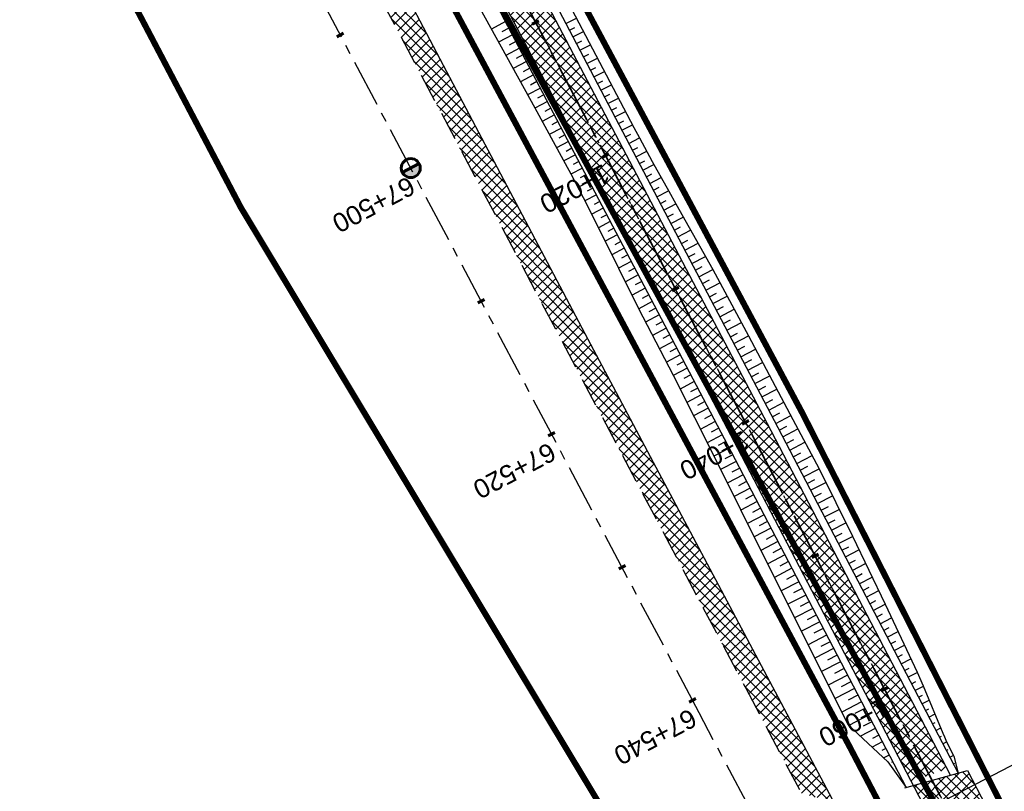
# Model space of a CAD drawing. Header units: metres. Extents: x 7529682 to 7533751, y 5721195 to 5727842.
# Tile 135 of 210: x 7530156 to 7530221, y 5726854 to 5726905. Entities that reach past the tile are written whole.
import ezdxf

# ---------------------------------------------------------------- set-up
doc = ezdxf.new("R2010")
doc.units = ezdxf.units.M
for name, pattern in [('817-dzialki-09-05-04$0$HIDDEN', [0.375, 0.25, -0.125]), ('ACAD_ISO05W100', [33, 24, -3, 0, -3, 0, -3]), ('CENTER', [50.8, 31.75, -6.35, 6.35, -6.35]), ('CENTER2', [28.575, 19.05, -3.175, 3.175, -3.175]), ('HIDDEN', [9.525, 6.35, -3.175])]:
    doc.linetypes.add(name, pattern=pattern)
for name, color, linetype in [('C-DROGI-SYTUACJA', 7, 'Continuous'), ('C-DROGI-SYTUACJA-ETYKIETY', 7, 'Continuous'), ('D-hatch-pobocza', 131, 'Continuous'), ('D-hatch-zjazdy-BA', 244, 'Continuous'), ('D-pobocza', 60, 'Continuous'), ('D-rowy', 160, 'Continuous'), ('D-skarpa', 2, 'Continuous'), ('D-skarpa-kreskowanie', 2, 'Continuous')]:
    doc.layers.add(name, color=color, linetype=linetype)
for name, color, linetype, lineweight, true_color in [('D-ewidencja-numery', 7, 'Continuous', 50, 0x40ff00), ('D-hatch-ciag-pieszo-rowerowy', 7, 'Continuous', 13, 0xff9f80), ('D-LR-etap-III', 7, '817-dzialki-09-05-04$0$HIDDEN', 50, 0x00008f)]:
    doc.layers.add(name, color=color, linetype=linetype, lineweight=lineweight, true_color=true_color)
for name, color, linetype, lineweight in [('D-krawędzie', 3, 'Continuous', 30), ('D-obrzeża', 2, 'Continuous', 30), ('D-oś', 10, 'CENTER', 30), ('D-pas-drogowy', 7, 'ACAD_ISO05W100', 50), ('D-zjazdy', 202, 'Continuous', 30), ('D-zjazdy-opis', 202, 'Continuous', 30)]:
    doc.layers.add(name, color=color, linetype=linetype, lineweight=lineweight)
doc.layers.add('poprzeczki', color=7, linetype='Continuous', true_color=0x0000c7)
doc.styles.get("Standard").update_dxf_attribs({"font": 'arial.ttf'})
pattern_1 = [(45, (0.87658, 0.48407), (-0.33675960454, 0.33675960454), []), (135, (0.87658, 0.48407), (-0.33675960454, -0.33675960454), [])]

# ---------------------------------------------------------------- blocks, each defined once
blk = doc.blocks.new('kilometraz')
at = {"linetype": 'ByBlock', "lineweight": -2}
blk.add_hatch(color=0, dxfattribs=at).paths.add_polyline_path([(0, -0.28125, 0.41421356), (0.28125, 0, 0.41421356), (0, 0.28125)])
at = {"color": 0, "linetype": 'ByBlock', "lineweight": -2}
blk.add_line((0, 0.28125), (0, -0.28125), dxfattribs=at)
blk.add_circle((0, 0), 0.28125, dxfattribs=at)
blk = doc.blocks.new('AeccTickLine')
at = {"color": 0, "linetype": 'ByBlock', "lineweight": -2}
blk.add_line((0, 1), (0, -1), dxfattribs=at)

msp = doc.modelspace()

# ---------------------------------------------------------------- hatches: boundary and pattern name
at = {"layer": 'D-hatch-ciag-pieszo-rowerowy'}
h = msp.add_hatch(dxfattribs=at)
h.set_pattern_fill('ANSI37', color=256, scale=0.15, style=0)
h.set_pattern_definition(pattern_1)
h.paths.add_polyline_path([(7530123.559, 5727032.047), (7530121.363, 5727030.852), (7530132.878, 5727009.502), (7530158.916, 5726960.858), (7530182.683, 5726916.746), (7530203.558, 5726876.949), (7530215.075, 5726854.837), (7530217.477, 5726855.639), (7530205.774, 5726878.107), (7530184.89, 5726917.92), (7530161.118, 5726962.041), (7530135.081, 5727010.685)])
at = {"layer": 'D-hatch-pobocza'}
h = msp.add_hatch(dxfattribs=at)
h.set_pattern_fill('ANSI37', color=256, scale=0.15, style=0)
h.set_pattern_definition([(45, (0, 0), (-0.33675960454, 0.33675960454), []), (135, (0, 0), (-0.33675960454, -0.33675960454), [])])
h.paths.add_polyline_path([(7530159.28, 5726948.82), (7530146.43, 5726973.35), (7530133.18, 5726997.96), (7530120.77, 5727021.75), (7530102.37, 5727056.4), (7530093.405, 5727074.093), (7530092.054, 5727072.892), (7530098.687, 5727060.362), (7530131.998, 5726997.21), (7530163.822, 5726937.097), (7530204.081, 5726861.013), (7530207.771, 5726854.047), (7530209.4, 5726853.58), (7530209.844, 5726853.622), (7530193.42, 5726884.56), (7530185.31, 5726899.91), (7530173.06, 5726923.22)])
at = {"layer": 'D-hatch-zjazdy-BA'}
h = msp.add_hatch(dxfattribs=at)
h.set_pattern_fill('ANSI37', color=256, scale=0.15, style=0)
h.set_pattern_definition(pattern_1)
h.paths.add_polyline_path([(7530218.819, 5726855.542), (7530215.223, 5726854.554), (7530216.575, 5726851.959), (7530220.029, 5726853.192)])

# ---------------------------------------------------------------- linework, layer by layer
at = {"layer": 'C-DROGI-SYTUACJA', "color": 10, "linetype": 'CENTER2', "lineweight": 35, "ltscale": 0.2}
msp.add_lwpolyline([(7529994.785, 5727271.452), (7530014.919, 5727233.118), (7530030.611, 5727203.571), (7530048.952, 5727168.884), (7530066.584, 5727135.609), (7530088.792, 5727092.929), (7530119.442, 5727037.047), (7530133.98, 5727010.094), (7530160.017, 5726961.45), (7530183.787, 5726917.333), (7530204.666, 5726877.528), (7530227.909, 5726832.904), (7530259.102, 5726774.826, 0.063585), (7530264.989, 5726766.578), (7530268.47, 5726762.818, -0.065084), (7530272.969, 5726756.475), (7530281.424, 5726740.504, -0.065084)], format="xyb", dxfattribs=at)
at = {"layer": 'D-ewidencja-numery', "color": 12, "ltscale": 15, "true_color": 0xc70000}
msp.add_lwpolyline([(7529996.497, 5727273.662), (7530017.541, 5727234.203), (7530033.054, 5727204.864), (7530051.623, 5727170.223), (7530069.277, 5727137.016), (7530089.385, 5727097.534), (7530109.713, 5727060.747), (7530136.77, 5727011.64), (7530162.447, 5726962.744), (7530187.674, 5726916.992), (7530207.821, 5726879.335), (7530230.626, 5726834.519), (7530262.288, 5726776.618), (7530277.51, 5726760.213), (7530286.037, 5726744.107)], dxfattribs=at)
at = {"layer": 'D-krawędzie', "linetype": 'HIDDEN', "ltscale": 0.3}
msp.add_lwpolyline([(7529971.476, 5727300.786), (7530006.702, 5727234.141), (7530044.198, 5727163.133), (7530082.89, 5727090.2), (7530098.687, 5727060.362), (7530131.998, 5726997.21), (7530163.822, 5726937.097), (7530204.081, 5726861.013), (7530247.82, 5726778.438), (7530252.22, 5726770.26), (7530259.735, 5726756.9), (7530263.782, 5726749.287), (7530270.196, 5726737.096), (7530272.433, 5726732.819), (7530276.009, 5726725.598), (7530279.7, 5726718.02)], dxfattribs=at)
at = {"layer": 'D-LR-etap-III', "ltscale": 10, "flags": 128}
msp.add_lwpolyline([(7531750.474, 5723895.103, 0.4, 0.4, 0), (7531750.505, 5723895.13, 0.4, 0.4, 0), (7531682.71, 5724022.92, 0.4, 0.4, 0), (7531619.177, 5724147.204, 0.4, 0.4, 0), (7531592.309, 5724198.489, 0.4, 0.4, 0), (7531553.264, 5724272.919, 0.4, 0.4, 0), (7531504.02, 5724366.79, 0.4, 0.4, 0), (7531482.09, 5724407.62, 0.4, 0.4, 0), (7531412.35, 5724541.183, 0.4, 0.4, 0), (7531388.464, 5724586.93, 0.4, 0.4, 0), (7531345.12, 5724669.94, 0.4, 0.4, 0), (7531127.66, 5725081.67, 0.4, 0.4, 0), (7531059.253, 5725211.041, 0.4, 0.4, 0), (7531008.007, 5725307.954, 0.4, 0.4, 0), (7530964.182, 5725390.836, 0.4, 0.4, 0), (7530914.557, 5725484.684, 0.4, 0.4, 0), (7530865.243, 5725577.494, 0.4, 0.4, 0), (7530840.085, 5725624.059, 0.4, 0.4, 0), (7530802.56, 5725694.925, 0.4, 0.4, 0), (7530755.54, 5725787.51, 0.4, 0.4, 0), (7530708.718, 5725876.303, 0.4, 0.4, 0), (7530695.12, 5725902.09, 0.4, 0.4, 0), (7530642.914, 5726001.078, 0.4, 0.4, 0), (7530634.935, 5726016.147, 0.4, 0.4, 0), (7530610.82, 5726061.93, 0.4, 0.4, 0), (7530610.82, 5726061.93, 0.4, 0.4, 0), (7530607.21, 5726063.51, 0.4, 0.4, 0), (7530597.42, 5726080.68, 0.4, 0.4, 0), (7530591.16, 5726088.44, 0.4, 0.4, 0), (7530581.28, 5726107.21, 0.4, 0.4, 0), (7530571.29, 5726130.56, 0.4, 0.4, 0), (7530549.555, 5726171.527, 0.4, 0.4, 0), (7530531.014, 5726206.474, 0.4, 0.4, 0), (7530516.461, 5726236.017, 0.4, 0.4, 0), (7530500.799, 5726266.141, 0.4, 0.4, 0), (7530491.35, 5726283.94, 0.4, 0.4, 0), (7530482.4, 5726303.41, 0.4, 0.4, 0), (7530482.4, 5726303.41, 0.4, 0.4, 0), (7530450.41, 5726357.28, 0.4, 0.4, 0), (7530397.759, 5726458.5, 0.4, 0.4, 0), (7530334.708, 5726583.665, 0.4, 0.4, 0), (7530303.939, 5726645.168, 0.4, 0.4, 0), (7530300.51, 5726651.778, 0.4, 0.4, 0), (7530289.214, 5726671.967, 0.4, 0.4, 0), (7530281.54, 5726685.57, 0.4, 0.4, 0), (7530261.371, 5726724.163, 0.4, 0.4, 0), (7530254.03, 5726738.21, 0.4, 0.4, 0), (7530197.22, 5726845.06, 0.4, 0.4, 0), (7530194.71, 5726849.15, 0.4, 0.4, 0), (7530195.92, 5726850.75, 0.4, 0.4, 0), (7530170.547, 5726892.961, 0.4, 0.4, 0), (7530143.175, 5726945.066, 0.4, 0.4, 0), (7530105.06, 5727018.32, 0.4, 0.4, 0), (7530100.06, 5727027.16, 0.4, 0.4, 0), (7530062.319, 5727099.625, 0.4, 0.4, 0), (7530015.379, 5727189.42, 0.4, 0.4, 0), (7529983.208, 5727250.207, 0.4, 0.4, 0), (7529953.284, 5727306.747, 0.4, 0.4, 0), (7529900.671, 5727406.159, 0.4, 0.4, 0), (7529890.63, 5727425.131, 0.4, 0.4, 0), (7529875.155, 5727454.426, 0.4, 0.4, 0), (7529857.56, 5727487.787, 0.4, 0.4, 0), (7529835.194, 5727530.193, 0.4, 0.4, 0), (7529811.741, 5727574.662, 0.4, 0.4, 0), (7529792.102, 5727611.923, 0.4, 0.4, 0), (7529768.066, 5727657.47, 0.4, 0.4, 0), (7529755.211, 5727682.131, 0.4, 0.4, 0), (7529753.31, 5727681.13, 0.4, 0.4, 0), (7529739.21, 5727707.77, 0.4, 0.4, 0), (7529735.395, 5727711.252, 0.4, 0.4, 0), (7529725.42, 5727730.2, 0.4, 0.4, 0), (7529723.55, 5727729.88, 0.4, 0.4, 0), (7529695.567, 5727782.932, 0.4, 0.4, 0), (7529717.68, 5727794.024, 0.4, 0.4, 0), (7529736.275, 5727758.647, 0.4, 0.4, 0), (7529736.275, 5727758.647, 0.4, 0.4, 0), (7529744.511, 5727750.406, 0.4, 0.4, 0), (7529744.511, 5727750.406, 0.4, 0.4, 0), (7529750.283, 5727738.55, 0.4, 0.4, 0), (7529777.109, 5727687.569, 0.4, 0.4, 0), (7529796.515, 5727651.33, 0.4, 0.4, 0), (7529814.938, 5727616.793, 0.4, 0.4, 0), (7529839.007, 5727572.304, 0.4, 0.4, 0), (7529860.618, 5727532.509, 0.4, 0.4, 0), (7529882.349, 5727491.504, 0.4, 0.4, 0), (7529904.865, 5727449.096, 0.4, 0.4, 0), (7529920.747, 5727418.885, 0.4, 0.4, 0), (7529946.677, 5727368.547, 0.4, 0.4, 0), (7529972.025, 5727320.573, 0.4, 0.4, 0), (7529987.74, 5727290.153, 0.4, 0.4, 0), (7529996.497, 5727273.662, 0.4, 0.4, 0), (7530017.541, 5727234.203, 0.4, 0.4, 0), (7530033.054, 5727204.864, 0.4, 0.4, 0), (7530051.623, 5727170.223, 0.4, 0.4, 0), (7530069.277, 5727137.016, 0.4, 0.4, 0), (7530089.385, 5727097.534, 0.4, 0.4, 0), (7530109.713, 5727060.747, 0.4, 0.4, 0), (7530136.77, 5727011.64, 0.4, 0.4, 0), (7530162.447, 5726962.744, 0.4, 0.4, 0), (7530187.674, 5726916.992, 0.4, 0.4, 0), (7530207.821, 5726879.335, 0.4, 0.4, 0), (7530230.626, 5726834.519, 0.4, 0.4, 0), (7530262.288, 5726776.618, 0.4, 0.4, 0), (7530277.51, 5726760.213, 0.4, 0.4, 0), (7530286.037, 5726744.107, 0.4, 0.4, 0), (7530288.097, 5726735.884, 0.4, 0.4, 0), (7530290.394, 5726725.047, 0.4, 0.4, 0), (7530296.177, 5726713.583, 0.4, 0.4, 0), (7530302.726, 5726701.182, 0.4, 0.4, 0), (7530325.685, 5726657.466, 0.4, 0.4, 0), (7530343.244, 5726623.649, 0.4, 0.4, 0), (7530360.23, 5726591.747, 0.4, 0.4, 0), (7530383.209, 5726548.059, 0.4, 0.4, 0), (7530406.018, 5726503.606, 0.4, 0.4, 0), (7530427.465, 5726462.62, 0.4, 0.4, 0), (7530447.928, 5726424.388, 0.4, 0.4, 0), (7530471.127, 5726379.921, 0.4, 0.4, 0), (7530490.501, 5726343.033, 0.4, 0.4, 0), (7530509.499, 5726306.733, 0.4, 0.4, 0), (7530529.89, 5726267.244, 0.4, 0.4, 0), (7530543.852, 5726238.99, 0.4, 0.4, 0), (7530554.809, 5726218.944, 0.4, 0.4, 0), (7530559.027, 5726212.223, 0.4, 0.4, 0), (7530563.061, 5726206.41, 0.4, 0.4, 0), (7530566.934, 5726200.464, 0.4, 0.4, 0), (7530569.771, 5726194.902, 0.4, 0.4, 0), (7530571.473, 5726191.282, 0.4, 0.4, 0), (7530572.839, 5726188.025, 0.4, 0.4, 0), (7530575.295, 5726182.035, 0.4, 0.4, 0), (7530579.737, 5726173.306, 0.4, 0.4, 0), (7530583.3, 5726167.41, 0.4, 0.4, 0), (7530593.4, 5726163.33, 0.4, 0.4, 0), (7530598.618, 5726155.264, 0.4, 0.4, 0), (7530608.258, 5726140.497, 0.4, 0.4, 0), (7530603.27, 5726136.83, 0.4, 0.4, 0), (7530606.53, 5726131.84, 0.4, 0.4, 0), (7530604.239, 5726124.217, 0.4, 0.4, 0), (7530605.847, 5726121.63, 0.4, 0.4, 0), (7530608.972, 5726116.164, 0.4, 0.4, 0), (7530618.114, 5726097.791, 0.4, 0.4, 0), (7530651.213, 5726034.96, 0.4, 0.4, 0), (7530670.244, 5725998.611, 0.4, 0.4, 0), (7530698.075, 5725945.953, 0.4, 0.4, 0), (7530716.506, 5725911.305, 0.4, 0.4, 0), (7530735.223, 5725875.667, 0.4, 0.4, 0), (7530752.504, 5725842.155, 0.4, 0.4, 0), (7530778.311, 5725793.501, 0.4, 0.4, 0), (7530797.5, 5725756.382, 0.4, 0.4, 0), (7530812.519, 5725728.289, 0.4, 0.4, 0), (7530820.039, 5725713.16, 0.4, 0.4, 0), (7530822.422, 5725710.194, 0.4, 0.4, 0), (7530833.155, 5725688.801, 0.4, 0.4, 0), (7530849.629, 5725656.159, 0.4, 0.4, 0), (7530867.983, 5725621.964, 0.4, 0.4, 0), (7530872.63, 5725612.888, 0.4, 0.4, 0), (7530880.354, 5725597.595, 0.4, 0.4, 0), (7530883.839, 5725593.389, 0.4, 0.4, 0), (7530891.782, 5725587.763, 0.4, 0.4, 0), (7530895.039, 5725584.281, 0.4, 0.4, 0), (7530897.034, 5725580.941, 0.4, 0.4, 0), (7530900.952, 5725579.946, 0.4, 0.4, 0), (7530904.81, 5725571.977, 0.4, 0.4, 0), (7530903.682, 5725568.566, 0.4, 0.4, 0), (7530908.901, 5725558.845, 0.4, 0.4, 0), (7530910.252, 5725545.672, 0.4, 0.4, 0), (7530912.873, 5725538.646, 0.4, 0.4, 0), (7530945.278, 5725478.464, 0.4, 0.4, 0), (7530959.692, 5725450.246, 0.4, 0.4, 0), (7531002.827, 5725368.192, 0.4, 0.4, 0), (7531044.704, 5725290.314, 0.4, 0.4, 0), (7531064.099, 5725253.213, 0.4, 0.4, 0), (7531083.01, 5725216.678, 0.4, 0.4, 0), (7531113.013, 5725158.466, 0.4, 0.4, 0), (7531137.364, 5725113.071, 0.4, 0.4, 0), (7531150.831, 5725086.712, 0.4, 0.4, 0), (7531159.746, 5725076.641, 0.4, 0.4, 0), (7531166.31, 5725074.58, 0.4, 0.4, 0), (7531172.29, 5725062.58, 0.4, 0.4, 0), (7531170.59, 5725055.606, 0.4, 0.4, 0), (7531173.733, 5725044.081, 0.4, 0.4, 0), (7531215.342, 5724964.86, 0.4, 0.4, 0), (7531238.054, 5724921.685, 0.4, 0.4, 0), (7531262.39, 5724875.283, 0.4, 0.4, 0), (7531295.587, 5724811.266, 0.4, 0.4, 0), (7531348.488, 5724712.363, 0.4, 0.4, 0), (7531363.741, 5724682.684, 0.4, 0.4, 0), (7531366.987, 5724675.865, 0.4, 0.4, 0), (7531382.541, 5724646.111, 0.4, 0.4, 0), (7531401.299, 5724610.875, 0.4, 0.4, 0), (7531428.965, 5724558.862, 0.4, 0.4, 0), (7531449.111, 5724520.398, 0.4, 0.4, 0), (7531477.293, 5724465.831, 0.4, 0.4, 0), (7531500.996, 5724421.113, 0.4, 0.4, 0), (7531512.122, 5724400.549, 0.4, 0.4, 0), (7531513.782, 5724396.757, 0.4, 0.4, 0), (7531526.32, 5724379.39, 0.4, 0.4, 0), (7531566.784, 5724302.736, 0.4, 0.4, 0), (7531612.277, 5724225.61, 0.4, 0.4, 0), (7531620.493, 5724210.548, 0.4, 0.4, 0), (7531631.578, 5724196.258, 0.4, 0.4, 0), (7531653.484, 5724152.434, 0.4, 0.4, 0), (7531661.151, 5724128.494, 0.4, 0.4, 0), (7531673.881, 5724101.186, 0.4, 0.4, 0), (7531684.691, 5724081.184, 0.4, 0.4, 0), (7531699.212, 5724051.17, 0.4, 0.4, 0), (7531704.034, 5724040.584, 0.4, 0.4, 0), (7531704.034, 5724040.584, 0.4, 0.4, 0), (7531703.913, 5724037.17, 0.4, 0.4, 0), (7531736.42, 5723969.232, 0.4, 0.4, 0), (7531738.285, 5723967.699, 0.4, 0.4, 0), (7531742.181, 5723962.346, 0.4, 0.4, 0), (7531744.286, 5723958.616, 0.4, 0.4, 0), (7531755.393, 5723944.193, 0.4, 0.4, 0), (7531758.69, 5723936.76, 0.4, 0.4, 0), (7531780.08, 5723929.25, 0.4, 0.4, 0), (7531792.612, 5723906.338, 0.4, 0.4, 0), (7531792.612, 5723906.338, 0.4, 0.4, 0), (7531756.962, 5723883.055, 0.4, 0.4, 0), (7531750.46, 5723895.13, 0.4, 0.4, 0), (7531750.46, 5723895.13, 0, 0, 0)], format="xyseb", dxfattribs=at)
at = {"layer": 'D-obrzeża'}
for points in [[(7530255.071, 5726779.69), (7530226.804, 5726832.32), (7530203.558, 5726876.949), (7530182.683, 5726916.746), (7530158.916, 5726960.858), (7530132.878, 5727009.502), (7530118.344, 5727036.45), (7530087.65, 5727092.412), (7530086.699, 5727094.242), (7530065.478, 5727135.027), (7530047.847, 5727168.299), (7530029.507, 5727202.986), (7530013.813, 5727232.534), (7529993.681, 5727270.865)], [(7530217.689, 5726855.232), (7530205.774, 5726878.107), (7530184.89, 5726917.92), (7530161.118, 5726962.041), (7530135.081, 5727010.685), (7530120.54, 5727037.644), (7530099.718, 5727075.608)]]:
    msp.add_lwpolyline(points, dxfattribs=at)
at = {"layer": 'D-oś', "ltscale": 0.1}
msp.add_lwpolyline([(7530281.407, 5726707.304), (7530276.579, 5726716.435), (7530272.867, 5726724.055), (7530269.314, 5726731.231), (7530267.097, 5726735.47), (7530260.688, 5726747.65), (7530256.664, 5726755.22), (7530249.153, 5726768.573), (7530244.732, 5726776.79), (7530200.988, 5726859.376), (7530160.728, 5726935.459), (7530128.903, 5726995.575), (7530095.593, 5727058.727), (7530079.798, 5727088.56), (7530041.105, 5727161.496), (7530003.607, 5727232.506), (7529968.381, 5727299.153)], dxfattribs=at)
at = {"layer": 'D-oś', "ltscale": 0.03}
msp.add_lwpolyline([(7529994.785, 5727271.452), (7530014.919, 5727233.118), (7530030.611, 5727203.571), (7530048.952, 5727168.884), (7530066.584, 5727135.609), (7530088.792, 5727092.929), (7530119.442, 5727037.047), (7530133.98, 5727010.094), (7530160.017, 5726961.45), (7530183.787, 5726917.333), (7530204.666, 5726877.528), (7530227.909, 5726832.904), (7530259.102, 5726774.826, 0.063585), (7530264.989, 5726766.578), (7530268.47, 5726762.818, -0.065084), (7530272.969, 5726756.475), (7530281.424, 5726740.504, -0.065084), (7530284.142, 5726733.217), (7530284.891, 5726729.972, 0.064463), (7530289.362, 5726717.937), (7530322.484, 5726654.998)], format="xyb", dxfattribs=at)
at = {"layer": 'D-pas-drogowy', "ltscale": 0.2, "flags": 128}
msp.add_lwpolyline([(7531633.019, 5724182.834, 0.4, 0.4, 0), (7531617.559, 5724211.608, 0.4, 0.4, 0), (7531566.784, 5724302.736, 0.4, 0.4, 0), (7531538.419, 5724356.47, 0.4, 0.4, 0), (7531526.32, 5724379.39, 0.4, 0.4, 0), (7531516.102, 5724393.607, 0.4, 0.4, 0.001485), (7531513.78, 5724396.838, 0.4, 0.4, 0), (7531501.87, 5724413.41, 0.4, 0.4, 0), (7531474.926, 5724464.508, 0.4, 0.4, 0), (7531446.2, 5724518.992, 0.4, 0.4, 0), (7531424.962, 5724559.262, 0.4, 0.4, 0), (7531398.444, 5724609.566, 0.4, 0.4, 0), (7531379.647, 5724645.216, 0.4, 0.4, 0), (7531365.23, 5724672.56, 0.4, 0.4, 0), (7531341.306, 5724717.915, 0.4, 0.4, 0), (7531312.9, 5724771.789, 0.4, 0.4, 0), (7531292.591, 5724810.307, 0.4, 0.4, 0), (7531259.392, 5724873.271, 0.4, 0.4, 0), (7531233.74, 5724921.923, 0.4, 0.4, 0), (7531203.073, 5724980.092, 0.4, 0.4, 0), (7531173.471, 5725036.225, 0.4, 0.4, 0), (7531168.27, 5725046.09, 0.4, 0.4, 0), (7531172.29, 5725062.58, 0.4, 0.4, 0), (7531166.31, 5725074.58, 0.4, 0.4, 0), (7531150.32, 5725079.6, 0.4, 0.4, 0), (7531141.5, 5725096.43, 0.4, 0.4, 0), (7531109.312, 5725157.814, 0.4, 0.4, 0), (7531086.641, 5725201.048, 0.4, 0.4, 0), (7531059.198, 5725253.384, 0.4, 0.4, 0), (7531028.207, 5725312.489, 0.4, 0.4, 0), (7530999.105, 5725367.99, 0.4, 0.4, 0), (7530956.248, 5725449.725, 0.4, 0.4, 0), (7530924.398, 5725510.464, 0.4, 0.4, 0), (7530897.51, 5725561.74, 0.4, 0.4, 0), (7530894.46, 5725566.14, 0.4, 0.4, 0), (7530892.16, 5725570.49, 0.4, 0.4, 0), (7530869.363, 5725613.307, 0.4, 0.4, 0), (7530861.694, 5725627.705, 0.4, 0.4, 0), (7530852.74, 5725644.52, 0.4, 0.4, 0), (7530831.51, 5725684.2, 0.4, 0.4, 0), (7530811.13, 5725722.52, 0.4, 0.4, 0), (7530792.348, 5725757.941, 0.4, 0.4, 0), (7530768.03, 5725803.8, 0.4, 0.4, 0), (7530748.769, 5725840.179, 0.4, 0.4, 0), (7530727.7, 5725879.97, 0.4, 0.4, 0), (7530712.098, 5725909.545, 0.4, 0.4, 0), (7530693.644, 5725944.645, 0.4, 0.4, 0), (7530665.702, 5725997.539, 0.4, 0.4, 0), (7530641.76, 5726042.88, 0.4, 0.4, 0), (7530616.5, 5726091.48, 0.4, 0.4, 0), (7530604.628, 5726114.32, 0.4, 0.4, -0.007763), (7530602.5, 5726118.43, 0.4, 0.4, 0), (7530603.992, 5726123.395, 0.4, 0.4, 0), (7530606.53, 5726131.84, 0.4, 0.4, 0), (7530603.27, 5726136.83, 0.4, 0.4, 0), (7530593.776, 5726151.369, 0.4, 0.4, 0), (7530590.203, 5726156.84, 0.4, 0.4, 0), (7530583.3, 5726167.41, 0.4, 0.4, 0), (7530580.578, 5726170.428, 0.4, 0.4, 0), (7530575.85, 5726175.67, 0.4, 0.4, 0), (7530569.01, 5726186.66, 0.4, 0.4, 0), (7530562.555, 5726199.189, 0.4, 0.4, 0), (7530555.67, 5726211.39, 0.4, 0.4, 0), (7530548.29, 5726224.23, 0.4, 0.4, 0), (7530540.58, 5726237.71, 0.4, 0.4, 0), (7530532.68, 5726252.65, 0.4, 0.4, 0), (7530524.06, 5726269.35, 0.4, 0.4, 0), (7530502.82, 5726309.91, 0.4, 0.4, 0), (7530488.83, 5726336.63, 0.4, 0.4, 0), (7530466.03, 5726380.16, 0.4, 0.4, 0), (7530438.47, 5726432.77, 0.4, 0.4, 0), (7530424.53, 5726459.09, 0.4, 0.4, 0), (7530401.63, 5726502.97, 0.4, 0.4, 0), (7530383.38, 5726538.06, 0.4, 0.4, 0), (7530353.97, 5726593.52, 0.4, 0.4, 0), (7530338.47, 5726622.74, 0.4, 0.4, 0), (7530322.01, 5726653.88, 0.4, 0.4, 0), (7530297.54, 5726700.33, 0.4, 0.4, 0), (7530287.38, 5726719.6, 0.4, 0.4, 0), (7530285.95, 5726722.316, 0.4, 0.4, 0), (7530280.26, 5726733.12, 0.4, 0.4, 0), (7530266.73, 5726758.74, 0.4, 0.4, 0), (7530260.42, 5726770.47, 0.4, 0.4, 0), (7530253.25, 5726783.82, 0.4, 0.4, 0), (7530244.95, 5726799.33, 0.4, 0.4, 0), (7530239.39, 5726808.49, 0.4, 0.4, 0), (7530238.29, 5726807.9, 0.4, 0.4, 0), (7530218.11, 5726850.67, 0.4, 0.4, 0), (7530175.907, 5726928.168, 0.4, 0.4, 0), (7530096.68, 5727076.15, 0.4, 0.4, 0), (7530094.68, 5727079.89, 0.4, 0.4, 0), (7530064.597, 5727135.523, 0.4, 0.4, 0), (7530046.731, 5727168.892, 0.4, 0.4, 0), (7530025.803, 5727208.461, 0.4, 0.4, 0), (7530012.847, 5727232.979, 0.4, 0.4, 0), (7529994.15, 5727268.45, 0.4, 0.4, 0), (7529981.671, 5727291.93, 0.4, 0.4, 0), (7529949.89, 5727351.73, 0.4, 0.4, 0), (7529924.75, 5727399.03, 0.4, 0.4, 0), (7529915.516, 5727417.1, 0.4, 0.4, 0), (7529885.83, 5727475.19, 0.4, 0.4, 0), (7529862.56, 5727519.97, 0.4, 0.4, 0), (7529852.985, 5727538.191, 0.4, 0.4, 0), (7529836.513, 5727569.511, 0.4, 0.4, 0), (7529815.369, 5727609.141, 0.4, 0.4, 0), (7529792.795, 5727651.247, 0.4, 0.4, 0), (7529774.199, 5727685.858, 0.4, 0.4, 0), (7529746.966, 5727736.059, 0.4, 0.4, 0), (7529733.92, 5727757.62, 0.4, 0.4, 0), (7529708.607, 5727806.389, 0.4, 0.4, 0), (7529688.492, 5727796.345, 0.4, 0.4, 0), (7529723.55, 5727729.88, 0.4, 0.4, 0), (7529725.42, 5727730.2, 0.4, 0.4, 0), (7529735.38, 5727711.28, 0.4, 0.4, 0), (7529739.21, 5727707.77, 0.4, 0.4, 0), (7529753.31, 5727681.13, 0.4, 0.4, 0), (7529755.178, 5727682.114, 0.4, 0.4, 0), (7529792.102, 5727611.923, 0.4, 0.4, 0), (7529811.741, 5727574.662, 0.4, 0.4, 0), (7529835.194, 5727530.193, 0.4, 0.4, 0), (7529857.56, 5727487.787, 0.4, 0.4, 0), (7529875.155, 5727454.426, 0.4, 0.4, 0), (7529890.63, 5727425.131, 0.4, 0.4, 0), (7529900.671, 5727406.159, 0.4, 0.4, 0), (7529953.284, 5727306.747, 0.4, 0.4, 0), (7529983.208, 5727250.207, 0.4, 0.4, 0), (7530015.379, 5727189.42, 0.4, 0.4, 0), (7530062.319, 5727099.625, 0.4, 0.4, 0), (7530100.06, 5727027.16, 0.4, 0.4, 0), (7530105.06, 5727018.32, 0.4, 0.4, 0), (7530143.175, 5726945.066, 0.4, 0.4, 0), (7530170.547, 5726892.961, 0.4, 0.4, 0), (7530195.92, 5726850.75, 0.4, 0.4, 0), (7530194.71, 5726849.15, 0.4, 0.4, 0), (7530197.22, 5726845.06, 0.4, 0.4, 0), (7530254.03, 5726738.21, 0.4, 0.4, 0), (7530261.371, 5726724.163, 0.4, 0.4, 0), (7530281.54, 5726685.57, 0.4, 0.4, 0), (7530289.214, 5726671.967, 0.4, 0.4, 0), (7530300.51, 5726651.778, 0.4, 0.4, 0), (7530303.939, 5726645.168, 0.4, 0.4, 0), (7530334.708, 5726583.665, 0.4, 0.4, 0), (7530397.759, 5726458.5, 0.4, 0.4, 0), (7530450.41, 5726357.28, 0.4, 0.4, 0), (7530482.4, 5726303.41, 0.4, 0.4, 0), (7530483.688, 5726301.003, 0.4, 0.4, 0), (7530491.35, 5726283.94, 0.4, 0.4, 0), (7530512.67, 5726243.78, 0.4, 0.4, 0), (7530529.43, 5726209.46, 0.4, 0.4, 0), (7530571.29, 5726130.56, 0.4, 0.4, 0), (7530581.28, 5726107.21, 0.4, 0.4, 0), (7530591.16, 5726088.44, 0.4, 0.4, 0), (7530597.42, 5726080.68, 0.4, 0.4, 0), (7530607.21, 5726063.51, 0.4, 0.4, 0), (7530610.82, 5726061.93, 0.4, 0.4, 0), (7530634.935, 5726016.147, 0.4, 0.4, 0), (7530642.914, 5726001.078, 0.4, 0.4, 0), (7530695.12, 5725902.09, 0.4, 0.4, 0), (7530708.718, 5725876.303, 0.4, 0.4, 0), (7530755.54, 5725787.51, 0.4, 0.4, 0), (7530802.56, 5725694.925, 0.4, 0.4, 0), (7530840.085, 5725624.059, 0.4, 0.4, 0), (7530865.243, 5725577.494, 0.4, 0.4, 0), (7530914.557, 5725484.684, 0.4, 0.4, 0), (7530964.182, 5725390.836, 0.4, 0.4, 0), (7531008.007, 5725307.954, 0.4, 0.4, 0), (7531059.253, 5725211.041, 0.4, 0.4, 0), (7531127.66, 5725081.67, 0.4, 0.4, 0), (7531345.12, 5724669.94, 0.4, 0.4, 0), (7531388.464, 5724586.93, 0.4, 0.4, 0), (7531412.35, 5724541.183, 0.4, 0.4, 0), (7531482.09, 5724407.62, 0.4, 0.4, 0), (7531504.02, 5724366.79, 0.4, 0.4, 0), (7531519.374, 5724337.52, 0.4, 0.4, 0), (7531563.749, 5724252.932, 0.4, 0.4, 0), (7531602.175, 5724179.681, 0.4, 0.4, 0), (7531619.177, 5724147.204, 0.4, 0.4, 0), (7531625.038, 5724135.635, 0.4, 0.4, 0), (7531656.796, 5724073.316, 0.4, 0.4, 0), (7531675.12, 5724037.36, 0.4, 0.4, 0), (7531682.71, 5724022.92, 0.4, 0.4, 0), (7531705.565, 5723979.811, 0.4, 0.4, 0), (7531736.606, 5723921.262, 0.4, 0.4, 0), (7531750.46, 5723895.13, 0.4, 0.4, 0), (7531740.77, 5723886.56, 0.4, 0.4, 0), (7531732.86, 5723885, 0.4, 0.4, 0), (7531722.18, 5723887.77, 0.4, 0.4, 0), (7531729.87, 5723862.17, 0.4, 0.4, 0), (7531742.92, 5723861.93, 0.4, 0.4, 0), (7531763.71, 5723859.52, 0.4, 0.4, 0), (7531768.42, 5723854.12, 0.4, 0.4, 0), (7531787.42, 5723817.97, 0.4, 0.4, 0), (7531795.57, 5723809.82, 0.4, 0.4, 0), (7531816.347, 5723819.85, 0.4, 0.4, 0), (7531816.347, 5723819.85, 0.4, 0.4, 0), (7531805.06, 5723843.23, 0.4, 0.4, 0), (7531803.61, 5723886.23, 0.4, 0.4, 0), (7531803.61, 5723886.23, 0.4, 0.4, 0), (7531780.08, 5723929.25, 0.4, 0.4, 0), (7531758.69, 5723936.76, 0.4, 0.4, 0), (7531749.359, 5723946.412, 0.4, 0.4, 0), (7531742.71, 5723953.29, 0.4, 0.4, 0), (7531735.177, 5723967.878, 0.4, 0.4, 0), (7531722.37, 5723992.68, 0.4, 0.4, 0), (7531705.042, 5724030.886, 0.4, 0.4, 0), (7531699.47, 5724043.17, 0.4, 0.4, 0), (7531692.69, 5724058.11, 0.4, 0.4, 0), (7531679.672, 5724084.017, 0.4, 0.4, 0), (7531674.55, 5724094.21, 0.4, 0.4, 0), (7531666.633, 5724114.003, 0.4, 0.4, 0), (7531649, 5724153.82, 0.4, 0.4, 0), (7531641.49, 5724149.34, 0.4, 0.4, 0), (7531626.04, 5724179.34, 0.4, 0.4, 0), (7531633.03, 5724182.84, 0, 0, 0)], format="xyseb", dxfattribs=at)
at = {"layer": 'D-pobocza'}
for points in [[(7529998.605, 5727267.942), (7530016.466, 5727233.935), (7530032.157, 5727204.391), (7530050.498, 5727169.703), (7530068.134, 5727136.422), (7530090.335, 5727093.754), (7530120.98, 5727037.883), (7530135.521, 5727010.922), (7530161.559, 5726962.278), (7530185.332, 5726918.154), (7530206.217, 5726878.339), (7530218.182, 5726855.367)], [(7529995.8, 5727265.757), (7530013.371, 5727232.301), (7530029.065, 5727202.752), (7530047.405, 5727168.065), (7530065.035, 5727134.795), (7530087.248, 5727092.104), (7530117.905, 5727036.211), (7530132.438, 5727009.265), (7530158.475, 5726960.622), (7530182.241, 5726916.511), (7530203.115, 5726876.718), (7530214.73, 5726854.418)], [(7530209.844, 5726853.622), (7530193.42, 5726884.56), (7530185.31, 5726899.91), (7530173.06, 5726923.22), (7530159.28, 5726948.82), (7530146.43, 5726973.35), (7530133.18, 5726997.96), (7530120.77, 5727021.75), (7530102.37, 5727056.4), (7530093.405, 5727074.093)]]:
    msp.add_lwpolyline(points, dxfattribs=at)
at = {"layer": 'D-rowy', "linetype": 'HIDDEN', "ltscale": 0.1, "const_width": 0.4, "flags": 128}
for points in [[(7530210.965, 5726857.162), (7530158.809, 5726954.52), (7530122.465, 5727022.753), (7530095.922, 5727072.859), (7530086.314, 5727091.113), (7530063.16, 5727134.709), (7530033.596, 5727190.759), (7530021.34, 5727213.676), (7530002.619, 5727249.036), (7529995.396, 5727262.503), (7529988.789, 5727275.206), (7529976.334, 5727299.006), (7529958.125, 5727333.488), (7529939.362, 5727369.129), (7529923.146, 5727399.734), (7529918.219, 5727408.985), (7529909.126, 5727427.527), (7529905.376, 5727434.673), (7529896.192, 5727451.152), (7529887.557, 5727467.231), (7529877.124, 5727486.657), (7529866.166, 5727506.778), (7529855.76, 5727526.176), (7529840.707, 5727554.898), (7529824.518, 5727585.588), (7529810.515, 5727612.292), (7529795.682, 5727640.077), (7529780.379, 5727668.69), (7529772.315, 5727684.078), (7529762.635, 5727702.447), (7529747.007, 5727732.117), (7529740.676, 5727744.954)], [(7530267.205, 5726753.582), (7530262.982, 5726761.264), (7530254.918, 5726774.309), (7530242.345, 5726798.174), (7530215.738, 5726848.033), (7530210.965, 5726857.162)]]:
    msp.add_lwpolyline(points, dxfattribs=at)
at = {"layer": 'D-skarpa', "linetype": 'Continuous'}
for points in [[(7530187.726, 5726915.281), (7530196.661, 5726898.274), (7530197.03, 5726897.576), (7530197.874, 5726896.008), (7530198.969, 5726894.032), (7530199.44, 5726893.194), (7530201.894, 5726888.835), (7530204.266, 5726884.433), (7530207.22, 5726878.868), (7530208.95, 5726875.588), (7530211.166, 5726871.106), (7530213.349, 5726866.605), (7530215.465, 5726862.07), (7530215.875, 5726861.169), (7530217.183, 5726858.032), (7530217.286, 5726857.774), (7530217.415, 5726857.448), (7530217.896, 5726856.489), (7530218.182, 5726855.367)], [(7530185.249, 5726908.335), (7530190.07, 5726899.571), (7530192.089, 5726895.876), (7530192.464, 5726895.181), (7530193.294, 5726893.605), (7530194.315, 5726891.591), (7530196.967, 5726886.251), (7530199.259, 5726881.807), (7530202.092, 5726876.178), (7530203.741, 5726872.876), (7530210.446, 5726859.455), (7530210.89, 5726858.573), (7530213.531, 5726856.129), (7530213.531, 5726856.129), (7530213.531, 5726856.129), (7530214.73, 5726854.418)]]:
    msp.add_lwpolyline(points, dxfattribs=at)
at = {"layer": 'D-skarpa-kreskowanie', "linetype": 'Continuous'}
for p, q in [((7530188.123, 5726905.298, 107.335), (7530187.189, 5726904.808, 106.632)), ((7530192.145, 5726905.167, 107.44), (7530192.847, 5726905.535, 106.911)), ((7530188.588, 5726904.413, 107.322), (7530187.671, 5726903.932, 106.632)), ((7530188.355, 5726904.856, 107.329), (7530187.893, 5726904.613, 106.98)), ((7530192.377, 5726904.724, 107.433), (7530192.728, 5726904.908, 107.169)), ((7530192.609, 5726904.281, 107.427), (7530193.312, 5726904.65, 106.898)), ((7530188.82, 5726903.97, 107.316), (7530188.366, 5726903.732, 106.974)), ((7530192.841, 5726903.838, 107.42), (7530193.193, 5726904.023, 107.156)), ((7530193.074, 5726903.396, 107.414), (7530193.777, 5726903.764, 106.885)), ((7530189.052, 5726903.527, 107.31), (7530188.153, 5726903.056, 106.633)), ((7530189.284, 5726903.085, 107.303), (7530188.839, 5726902.851, 106.968)), ((7530193.306, 5726902.953, 107.408), (7530193.658, 5726903.137, 107.143)), ((7530189.517, 5726902.642, 107.297), (7530188.635, 5726902.179, 106.633)), ((7530193.538, 5726902.51, 107.401), (7530194.242, 5726902.879, 106.871)), ((7530189.981, 5726901.756, 107.284), (7530189.117, 5726901.303, 106.633)), ((7530189.749, 5726902.199, 107.29), (7530189.313, 5726901.97, 106.962)), ((7530193.77, 5726902.067, 107.395), (7530194.122, 5726902.252, 107.13)), ((7530194.003, 5726901.624, 107.388), (7530194.707, 5726901.994, 106.858)), ((7530190.213, 5726901.313, 107.277), (7530189.786, 5726901.089, 106.956)), ((7530194.235, 5726901.182, 107.382), (7530194.587, 5726901.366, 107.117)), ((7530194.467, 5726900.739, 107.375), (7530195.172, 5726901.109, 106.845)), ((7530190.446, 5726900.871, 107.271), (7530189.599, 5726900.427, 106.634)), ((7530190.678, 5726900.428, 107.265), (7530190.259, 5726900.208, 106.949)), ((7530194.699, 5726900.296, 107.369), (7530195.052, 5726900.481, 107.104)), ((7530190.91, 5726899.985, 107.258), (7530190.081, 5726899.55, 106.634)), ((7530194.932, 5726899.853, 107.363), (7530195.637, 5726900.223, 106.832)), ((7530191.375, 5726899.1, 107.245), (7530190.561, 5726898.673, 106.633)), ((7530191.143, 5726899.542, 107.252), (7530190.732, 5726899.327, 106.943)), ((7530195.164, 5726899.411, 107.356), (7530195.517, 5726899.596, 107.091)), ((7530195.396, 5726898.968, 107.35), (7530196.102, 5726899.338, 106.818)), ((7530191.607, 5726898.657, 107.239), (7530191.204, 5726898.445, 106.935)), ((7530195.628, 5726898.525, 107.343), (7530195.982, 5726898.71, 107.077)), ((7530195.861, 5726898.082, 107.337), (7530196.567, 5726898.453, 106.805)), ((7530191.839, 5726898.214, 107.232), (7530191.04, 5726897.795, 106.631)), ((7530192.072, 5726897.771, 107.226), (7530191.676, 5726897.564, 106.928)), ((7530196.093, 5726897.639, 107.331), (7530196.447, 5726897.825, 107.065)), ((7530192.304, 5726897.328, 107.22), (7530191.52, 5726896.917, 106.629)), ((7530196.325, 5726897.197, 107.326), (7530197.034, 5726897.569, 106.792)), ((7530192.768, 5726896.443, 107.207), (7530191.999, 5726896.04, 106.628)), ((7530192.536, 5726896.886, 107.213), (7530192.148, 5726896.682, 106.921)), ((7530196.557, 5726896.754, 107.323), (7530196.914, 5726896.941, 107.055)), ((7530196.79, 5726896.311, 107.321), (7530197.508, 5726896.688, 106.78)), ((7530193.001, 5726896, 107.201), (7530192.619, 5726895.8, 106.914)), ((7530197.022, 5726895.868, 107.319), (7530197.384, 5726896.058, 107.047)), ((7530197.254, 5726895.426, 107.319), (7530197.984, 5726895.809, 106.769)), ((7530193.233, 5726895.557, 107.196), (7530192.475, 5726895.16, 106.625)), ((7530197.487, 5726894.983, 107.322), (7530197.857, 5726895.177, 107.043)), ((7530193.697, 5726894.672, 107.191), (7530192.941, 5726894.275, 106.622)), ((7530193.465, 5726895.114, 107.193), (7530193.087, 5726894.916, 106.908)), ((7530197.719, 5726894.54, 107.325), (7530198.469, 5726894.934, 106.76)), ((7530193.93, 5726894.229, 107.189), (7530193.552, 5726894.031, 106.904)), ((7530197.951, 5726894.097, 107.328), (7530198.331, 5726894.297, 107.041)), ((7530198.183, 5726893.654, 107.33), (7530198.954, 5726894.059, 106.75)), ((7530194.162, 5726893.786, 107.189), (7530193.404, 5726893.388, 106.618)), ((7530194.394, 5726893.343, 107.192), (7530194.012, 5726893.143, 106.904)), ((7530198.416, 5726893.212, 107.336), (7530198.807, 5726893.417, 107.041)), ((7530198.648, 5726892.769, 107.341), (7530199.444, 5726893.187, 106.742)), ((7530194.626, 5726892.901, 107.195), (7530193.856, 5726892.497, 106.615)), ((7530198.88, 5726892.326, 107.347), (7530199.285, 5726892.538, 107.042)), ((7530195.091, 5726892.015, 107.2), (7530194.308, 5726891.605, 106.611)), ((7530194.859, 5726892.458, 107.198), (7530194.47, 5726892.254, 106.905)), ((7530199.112, 5726891.883, 107.353), (7530199.935, 5726892.315, 106.734)), ((7530195.323, 5726891.572, 107.206), (7530194.927, 5726891.364, 106.908)), ((7530199.345, 5726891.44, 107.358), (7530199.762, 5726891.66, 107.044)), ((7530199.577, 5726890.998, 107.364), (7530200.426, 5726891.443, 106.725)), ((7530195.555, 5726891.129, 107.212), (7530194.753, 5726890.709, 106.608)), ((7530195.788, 5726890.687, 107.217), (7530195.382, 5726890.474, 106.912)), ((7530199.809, 5726890.555, 107.37), (7530200.24, 5726890.781, 107.045)), ((7530200.041, 5726890.112, 107.375), (7530200.916, 5726890.571, 106.717)), ((7530196.02, 5726890.244, 107.223), (7530195.198, 5726889.813, 106.604)), ((7530200.274, 5726889.669, 107.381), (7530200.718, 5726889.902, 107.047)), ((7530196.484, 5726889.358, 107.234), (7530195.643, 5726888.917, 106.601)), ((7530196.252, 5726889.801, 107.229), (7530195.836, 5726889.583, 106.916)), ((7530200.506, 5726889.227, 107.387), (7530201.407, 5726889.699, 106.708)), ((7530196.717, 5726888.916, 107.24), (7530196.291, 5726888.692, 106.919)), ((7530200.738, 5726888.784, 107.392), (7530201.195, 5726889.024, 107.048)), ((7530200.97, 5726888.341, 107.398), (7530201.898, 5726888.827, 106.7)), ((7530196.949, 5726888.473, 107.246), (7530196.088, 5726888.021, 106.597)), ((7530197.181, 5726888.03, 107.251), (7530196.746, 5726887.802, 106.923)), ((7530201.203, 5726887.898, 107.404), (7530201.669, 5726888.143, 107.053)), ((7530201.435, 5726887.455, 107.409), (7530202.372, 5726887.947, 106.704)), ((7530197.414, 5726887.587, 107.257), (7530196.532, 5726887.125, 106.594)), ((7530197.878, 5726886.702, 107.268), (7530196.978, 5726886.229, 106.59)), ((7530197.646, 5726887.144, 107.262), (7530197.2, 5726886.911, 106.927)), ((7530201.667, 5726887.013, 107.415), (7530202.138, 5726887.26, 107.06)), ((7530201.899, 5726886.57, 107.421), (7530202.846, 5726887.067, 106.708)), ((7530198.11, 5726886.259, 107.274), (7530197.659, 5726886.022, 106.934)), ((7530202.132, 5726886.127, 107.426), (7530202.608, 5726886.377, 107.068)), ((7530202.364, 5726885.684, 107.432), (7530203.321, 5726886.186, 106.711)), ((7530198.343, 5726885.816, 107.279), (7530197.436, 5726885.341, 106.597)), ((7530198.575, 5726885.373, 107.285), (7530198.12, 5726885.135, 106.943)), ((7530202.596, 5726885.242, 107.437), (7530203.077, 5726885.494, 107.075)), ((7530198.807, 5726884.931, 107.291), (7530197.894, 5726884.452, 106.604)), ((7530202.828, 5726884.799, 107.443), (7530203.795, 5726885.306, 106.715)), ((7530199.272, 5726884.045, 107.302), (7530198.353, 5726883.563, 106.61)), ((7530199.039, 5726884.488, 107.296), (7530198.581, 5726884.248, 106.952)), ((7530203.061, 5726884.356, 107.449), (7530203.547, 5726884.611, 107.083)), ((7530203.293, 5726883.913, 107.454), (7530204.27, 5726884.425, 106.719)), ((7530199.504, 5726883.602, 107.308), (7530199.043, 5726883.36, 106.961)), ((7530203.525, 5726883.47, 107.46), (7530204.015, 5726883.727, 107.092)), ((7530203.758, 5726883.028, 107.466), (7530204.738, 5726883.542, 106.727)), ((7530199.736, 5726883.159, 107.313), (7530198.811, 5726882.674, 106.617)), ((7530199.968, 5726882.717, 107.319), (7530199.504, 5726882.473, 106.97)), ((7530203.99, 5726882.585, 107.471), (7530204.481, 5726882.843, 107.101)), ((7530200.201, 5726882.274, 107.325), (7530199.269, 5726881.785, 106.623)), ((7530204.222, 5726882.142, 107.477), (7530205.207, 5726882.659, 106.735)), ((7530200.433, 5726881.831, 107.33), (7530199.964, 5726881.585, 106.977)), ((7530204.454, 5726881.699, 107.483), (7530204.948, 5726881.958, 107.111)), ((7530204.687, 5726881.257, 107.488), (7530205.676, 5726881.776, 106.743)), ((7530200.665, 5726881.388, 107.336), (7530199.719, 5726880.892, 106.624)), ((7530200.897, 5726880.946, 107.341), (7530200.421, 5726880.695, 106.983)), ((7530204.919, 5726880.814, 107.494), (7530205.415, 5726881.074, 107.121)), ((7530205.151, 5726880.371, 107.5), (7530206.145, 5726880.892, 106.751)), ((7530201.13, 5726880.503, 107.347), (7530200.169, 5726879.999, 106.624)), ((7530205.383, 5726879.928, 107.505), (7530205.881, 5726880.189, 107.13)), ((7530201.594, 5726879.617, 107.358), (7530200.618, 5726879.105, 106.624)), ((7530201.362, 5726880.06, 107.353), (7530200.878, 5726879.806, 106.988)), ((7530205.616, 5726879.485, 107.511), (7530206.614, 5726880.009, 106.759)), ((7530201.826, 5726879.174, 107.364), (7530201.335, 5726878.917, 106.994)), ((7530205.848, 5726879.043, 107.516), (7530206.348, 5726879.305, 107.14)), ((7530206.08, 5726878.6, 107.522), (7530207.083, 5726879.126, 106.767)), ((7530202.059, 5726878.732, 107.37), (7530201.068, 5726878.212, 106.624)), ((7530202.291, 5726878.289, 107.375), (7530201.792, 5726878.027, 107)), ((7530206.312, 5726878.157, 107.528), (7530206.815, 5726878.419, 107.15)), ((7530206.543, 5726877.713, 107.533), (7530207.552, 5726878.239, 106.775)), ((7530202.523, 5726877.846, 107.381), (7530201.518, 5726877.319, 106.624)), ((7530206.774, 5726877.27, 107.539), (7530207.279, 5726877.533, 107.159)), ((7530202.988, 5726876.96, 107.392), (7530201.967, 5726876.425, 106.624)), ((7530202.756, 5726877.403, 107.387), (7530202.249, 5726877.138, 107.005)), ((7530207.005, 5726876.826, 107.545), (7530208.018, 5726877.354, 106.783)), ((7530203.219, 5726876.517, 107.398), (7530202.705, 5726876.249, 107.011)), ((7530207.236, 5726876.383, 107.55), (7530207.744, 5726876.647, 107.169)), ((7530207.467, 5726875.94, 107.556), (7530208.485, 5726876.47, 106.791)), ((7530203.45, 5726876.074, 107.404), (7530202.414, 5726875.534, 106.624)), ((7530203.681, 5726875.63, 107.409), (7530203.159, 5726875.359, 107.017)), ((7530207.698, 5726875.496, 107.562), (7530208.208, 5726875.762, 107.178)), ((7530207.929, 5726875.053, 107.567), (7530208.951, 5726875.585, 106.799)), ((7530203.912, 5726875.187, 107.415), (7530202.861, 5726874.639, 106.624)), ((7530208.16, 5726874.609, 107.573), (7530208.666, 5726874.873, 107.192)), ((7530204.374, 5726874.3, 107.426), (7530203.308, 5726873.744, 106.624)), ((7530204.143, 5726874.744, 107.421), (7530203.614, 5726874.468, 107.022)), ((7530208.391, 5726874.166, 107.579), (7530209.395, 5726874.689, 106.824)), ((7530204.605, 5726873.857, 107.432), (7530204.068, 5726873.577, 107.028)), ((7530208.622, 5726873.722, 107.584), (7530209.119, 5726873.981, 107.21)), ((7530208.853, 5726873.279, 107.59), (7530209.838, 5726873.792, 106.849)), ((7530204.836, 5726873.413, 107.438), (7530203.754, 5726872.85, 106.624)), ((7530205.067, 5726872.97, 107.443), (7530204.523, 5726872.686, 107.034)), ((7530209.084, 5726872.835, 107.595), (7530209.572, 5726873.09, 107.229)), ((7530209.315, 5726872.392, 107.601), (7530210.281, 5726872.895, 106.874)), ((7530205.298, 5726872.526, 107.449), (7530204.201, 5726871.955, 106.624)), ((7530205.76, 5726871.639, 107.46), (7530204.648, 5726871.06, 106.624)), ((7530205.529, 5726872.083, 107.454), (7530204.977, 5726871.795, 107.039)), ((7530209.546, 5726871.948, 107.607), (7530210.024, 5726872.198, 107.247)), ((7530209.776, 5726871.505, 107.612), (7530210.725, 5726871.999, 106.9)), ((7530205.991, 5726871.196, 107.466), (7530205.432, 5726870.904, 107.045)), ((7530210.007, 5726871.062, 107.618), (7530210.477, 5726871.306, 107.265)), ((7530210.238, 5726870.618, 107.624), (7530211.168, 5726871.102, 106.925)), ((7530206.222, 5726870.752, 107.471), (7530205.095, 5726870.166, 106.624)), ((7530206.453, 5726870.309, 107.477), (7530205.886, 5726870.014, 107.051)), ((7530210.469, 5726870.175, 107.629), (7530210.928, 5726870.413, 107.285)), ((7530206.684, 5726869.866, 107.483), (7530205.542, 5726869.271, 106.624)), ((7530210.7, 5726869.731, 107.635), (7530211.605, 5726870.202, 106.955)), ((7530207.146, 5726868.979, 107.494), (7530205.989, 5726868.376, 106.624)), ((7530206.915, 5726869.422, 107.488), (7530206.34, 5726869.123, 107.056)), ((7530210.931, 5726869.288, 107.641), (7530211.377, 5726869.52, 107.306)), ((7530211.162, 5726868.844, 107.646), (7530212.041, 5726869.302, 106.986)), ((7530207.377, 5726868.535, 107.5), (7530206.795, 5726868.232, 107.062)), ((7530211.393, 5726868.401, 107.652), (7530211.826, 5726868.626, 107.326)), ((7530211.624, 5726867.957, 107.658), (7530212.478, 5726868.402, 107.016)), ((7530207.608, 5726868.092, 107.505), (7530206.436, 5726867.482, 106.625)), ((7530211.855, 5726867.514, 107.663), (7530212.276, 5726867.733, 107.347)), ((7530208.07, 5726867.205, 107.517), (7530206.883, 5726866.587, 106.625)), ((7530207.839, 5726867.648, 107.511), (7530207.249, 5726867.341, 107.068)), ((7530212.086, 5726867.07, 107.669), (7530212.914, 5726867.502, 107.046)), ((7530208.301, 5726866.761, 107.522), (7530207.704, 5726866.45, 107.073)), ((7530212.317, 5726866.627, 107.674), (7530212.725, 5726866.839, 107.368)), ((7530212.548, 5726866.184, 107.68), (7530213.351, 5726866.602, 107.077)), ((7530208.532, 5726866.318, 107.528), (7530207.33, 5726865.692, 106.625)), ((7530208.763, 5726865.874, 107.533), (7530208.158, 5726865.56, 107.079)), ((7530212.779, 5726865.74, 107.686), (7530213.171, 5726865.944, 107.391)), ((7530208.994, 5726865.431, 107.539), (7530207.777, 5726864.797, 106.625)), ((7530213.01, 5726865.297, 107.691), (7530213.774, 5726865.694, 107.117)), ((7530213.241, 5726864.853, 107.697), (7530213.613, 5726865.047, 107.417)), ((7530209.456, 5726864.544, 107.55), (7530208.224, 5726863.903, 106.625)), ((7530209.225, 5726864.988, 107.545), (7530208.613, 5726864.669, 107.085)), ((7530213.472, 5726864.41, 107.703), (7530214.197, 5726864.787, 107.158)), ((7530209.687, 5726864.101, 107.556), (7530209.067, 5726863.778, 107.09)), ((7530213.703, 5726863.966, 107.708), (7530214.056, 5726864.15, 107.443)), ((7530213.934, 5726863.523, 107.714), (7530214.62, 5726863.88, 107.198)), ((7530209.918, 5726863.657, 107.562), (7530208.671, 5726863.008, 106.625)), ((7530210.149, 5726863.214, 107.567), (7530209.522, 5726862.887, 107.096)), ((7530214.165, 5726863.079, 107.72), (7530214.499, 5726863.253, 107.469)), ((7530210.38, 5726862.77, 107.573), (7530209.118, 5726862.113, 106.625)), ((7530214.396, 5726862.636, 107.725), (7530215.044, 5726862.973, 107.238)), ((7530210.842, 5726861.883, 107.584), (7530209.565, 5726861.219, 106.625)), ((7530210.611, 5726862.327, 107.579), (7530209.976, 5726861.996, 107.102)), ((7530214.627, 5726862.192, 107.731), (7530214.941, 5726862.356, 107.495)), ((7530214.858, 5726861.749, 107.737), (7530215.467, 5726862.066, 107.279)), ((7530211.073, 5726861.44, 107.59), (7530210.431, 5726861.106, 107.107)), ((7530215.089, 5726861.306, 107.742), (7530215.382, 5726861.458, 107.522)), ((7530215.32, 5726860.862, 107.748), (7530215.882, 5726861.155, 107.326)), ((7530211.304, 5726860.997, 107.596), (7530210.012, 5726860.324, 106.625)), ((7530211.535, 5726860.553, 107.601), (7530210.885, 5726860.215, 107.113)), ((7530215.551, 5726860.419, 107.751), (7530215.813, 5726860.555, 107.554)), ((7530211.765, 5726860.11, 107.607), (7530210.459, 5726859.429, 106.625)), ((7530215.782, 5726859.975, 107.753), (7530216.268, 5726860.228, 107.388)), ((7530212.227, 5726859.223, 107.618), (7530210.922, 5726858.543, 106.637)), ((7530211.996, 5726859.666, 107.613), (7530211.34, 5726859.324, 107.119)), ((7530216.013, 5726859.532, 107.756), (7530216.237, 5726859.648, 107.588)), ((7530216.244, 5726859.088, 107.759), (7530216.654, 5726859.302, 107.451)), ((7530212.458, 5726858.779, 107.621), (7530211.885, 5726858.481, 107.19)), ((7530216.475, 5726858.645, 107.762), (7530216.661, 5726858.742, 107.622)), ((7530212.689, 5726858.336, 107.624), (7530211.702, 5726857.821, 106.881)), ((7530212.92, 5726857.892, 107.626), (7530212.506, 5726857.677, 107.315)), ((7530216.706, 5726858.201, 107.765), (7530217.04, 5726858.376, 107.513)), ((7530213.151, 5726857.449, 107.629), (7530212.481, 5726857.1, 107.126)), ((7530216.937, 5726857.758, 107.767), (7530217.084, 5726857.835, 107.656)), ((7530217.168, 5726857.314, 107.766), (7530217.417, 5726857.444, 107.579)), ((7530213.382, 5726857.005, 107.632), (7530213.127, 5726856.872, 107.44)), ((7530213.613, 5726856.562, 107.635), (7530213.261, 5726856.378, 107.37)), ((7530217.399, 5726856.871, 107.766), (7530217.52, 5726856.934, 107.675)), ((7530217.63, 5726856.428, 107.765), (7530217.865, 5726856.55, 107.588)), ((7530213.844, 5726856.119, 107.637), (7530213.757, 5726856.073, 107.571)), ((7530217.861, 5726855.984, 107.765), (7530217.975, 5726856.044, 107.679)), ((7530214.075, 5726855.675, 107.636), (7530214.04, 5726855.657, 107.611))]:
    msp.add_line(p, q, dxfattribs=at)
at = {"layer": 'D-zjazdy'}
msp.add_lwpolyline([(7530214.653, 5726854.397), (7530218.819, 5726855.542), (7530220.029, 5726853.192), (7530215.948, 5726851.735)], dxfattribs=at)
at = {"layer": 'D-zjazdy-opis', "color": 202, "linetype": 'Continuous', "lineweight": 30}
msp.add_line((7530217.179, 5726853.505), (7530244.711, 5726867.846), dxfattribs=at)

# ---------------------------------------------------------------- block references
at = {"layer": 'C-DROGI-SYTUACJA-ETYKIETY', "color": 2, "linetype": 'Continuous', "lineweight": 60, "xscale": 0.2499999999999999, "yscale": 0.2499999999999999, "zscale": 0.2499999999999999, "rotation": 297.8853900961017}
for p in [(7530177.159, 5726904.408), (7530186.513, 5726886.731), (7530191.19, 5726877.892), (7530195.867, 5726869.053), (7530200.544, 5726860.214)]:
    msp.add_blockref('AeccTickLine', p, dxfattribs=at)
at = {"layer": 'C-DROGI-SYTUACJA-ETYKIETY', "color": 10, "linetype": 'Continuous', "lineweight": 60, "xscale": 2.249999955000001, "yscale": 2.249999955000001, "zscale": 2.249999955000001, "rotation": 297.8853900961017}
msp.add_blockref('kilometraz', (7530181.836, 5726895.569), dxfattribs=at)
at = {"layer": 'poprzeczki', "color": 2, "linetype": 'Continuous', "lineweight": 60, "xscale": 0.25, "yscale": 0.25, "zscale": 0.25}
for p, rotation in [((7530190.126, 5726905.247), 297.6791981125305), ((7530194.771, 5726896.391), 297.6791981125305), ((7530199.417, 5726887.536), 297.6791981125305), ((7530204.062, 5726878.68), 297.6791981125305), ((7530208.685, 5726869.813), 297.5128242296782), ((7530213.304, 5726860.944), 297.5128242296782)]:
    msp.add_blockref('AeccTickLine', p, dxfattribs=dict(at, rotation=rotation))

# ---------------------------------------------------------------- texts
at = {"layer": 'C-DROGI-SYTUACJA-ETYKIETY', "color": 2}
for s, rotation, p in [('1+020', 207.6792, (7530194.614, 5726895.885)), ('67+500', 207.88539, (7530181.68, 5726895.063)), ('1+040', 207.6792, (7530203.904, 5726878.174)), ('67+520', 207.88539, (7530191.034, 5726877.385)), ('1+060', 207.51282, (7530213.145, 5726860.438)), ('67+540', 207.88539, (7530200.388, 5726859.707))]:
    msp.add_text(s, height=1.25, rotation=rotation, dxfattribs=at).set_placement(p)

doc.saveas('drawing.dxf')
